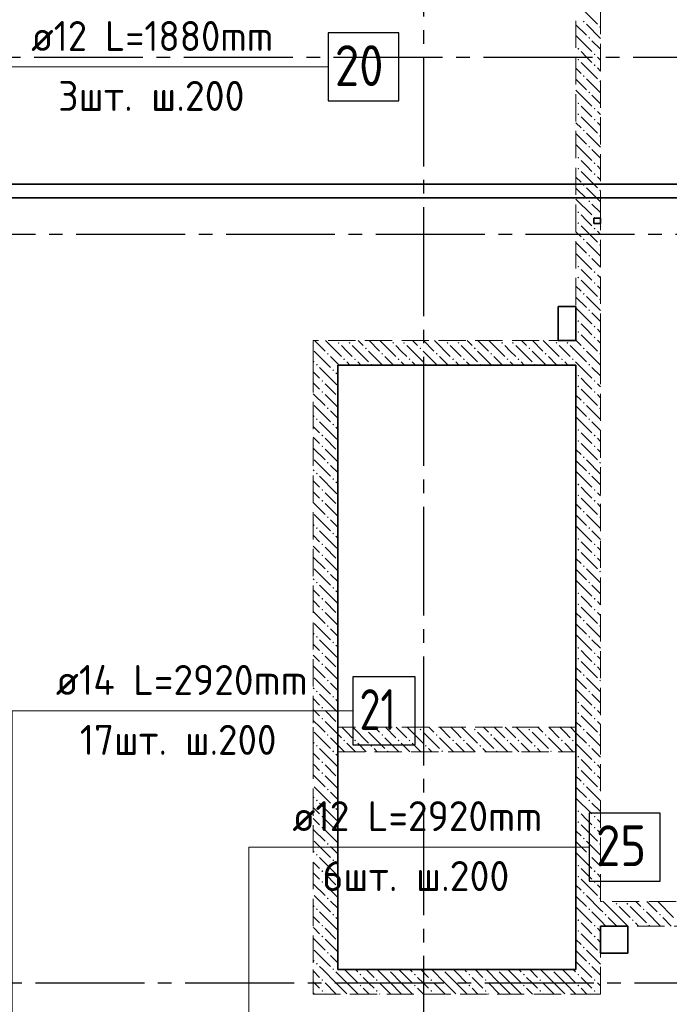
# Model space of a CAD drawing. Header units: millimetres. Extents: x 0 to 64958, y 0 to 42000.
# Tile 25 of 31: x 35795 to 40565, y 28645 to 35877. Entities that reach past the tile are written whole.
import ezdxf

# ---------------------------------------------------------------- set-up
doc = ezdxf.new("R2010")
doc.units = ezdxf.units.MM
doc.linetypes.add('______2', pattern=[270, 200, -70])
doc.linetypes.add('______5', pattern=[1100, 800, -100, 100, -100])
for name, color, linetype, lineweight in [('Standard', 7, 'Continuous', 25), ('ДОП Верх по У', 7, 'Continuous', 25), ('Оси', 40, '______5', 18), ('Позиционная метка номер позиции', 7, 'Continuous', 13)]:
    doc.layers.add(name, color=color, linetype=linetype, lineweight=lineweight)
doc.layers.add('ЖБ Перекрытие верхний уровень', color=7, linetype='Continuous', lineweight=25, true_color=0xe0e0ff)
doc.layers.add('ЖБ Стена верхний уровень', color=7, linetype='Continuous', lineweight=25, true_color=0x006e00)
doc.styles.add('ISOCPEUR', font='txt')

msp = doc.modelspace()

# ---------------------------------------------------------------- hatches: boundary and pattern name
at = {"layer": 'ЖБ Стена верхний уровень', "linetype": 'Continuous', "lineweight": 18, "transparency": 33554687}
for points in [[(39930.5, 35863.1), (39937, 35869.6), (39943.5, 35863.1), (39937, 35856.6)], [(40050.5, 35823.1), (40057, 35829.6), (40060, 35826.6), (40060, 35819.7), (40057, 35816.6)], [(39970.5, 35743.1), (39977, 35749.6), (39983.4, 35743.1), (39977, 35736.6)], [(39890.5, 35663.1), (39896.9, 35669.6), (39903.4, 35663.1), (39896.9, 35656.6)], [(39890.5, 35583.1), (39896.9, 35589.6), (39903.4, 35583.1), (39896.9, 35576.6)], [(40010.4, 35623.1), (40016.9, 35629.6), (40023.4, 35623.1), (40016.9, 35616.6)], [(40010.4, 35543.1), (40016.9, 35549.6), (40023.4, 35543.1), (40016.9, 35536.6)], [(39930.5, 35463.1), (39937, 35469.6), (39943.5, 35463.1), (39937, 35456.6)], [(40050.5, 35423.1), (40057, 35429.6), (40060, 35426.6), (40060, 35419.7), (40057, 35416.6)], [(39970.5, 35343.1), (39977, 35349.6), (39983.4, 35343.1), (39977, 35336.6)], [(39890.5, 35263.1), (39896.9, 35269.6), (39903.4, 35263.1), (39896.9, 35256.6)], [(40010.4, 35223.1), (40016.9, 35229.6), (40023.4, 35223.1), (40016.9, 35216.6)], [(39890.5, 35183.1), (39896.9, 35189.6), (39903.4, 35183.1), (39896.9, 35176.6)], [(40010.4, 35143.1), (40016.9, 35149.6), (40023.4, 35143.1), (40016.9, 35136.6)], [(39930.5, 35063.1), (39937, 35069.6), (39943.5, 35063.1), (39937, 35056.6)], [(40050.5, 35023.1), (40057, 35029.6), (40060, 35026.6), (40060, 35019.7), (40057, 35016.6)], [(39970.5, 34943.1), (39977, 34949.6), (39983.4, 34943.1), (39977, 34936.6)], [(39890.5, 34863.1), (39896.9, 34869.6), (39903.4, 34863.1), (39896.9, 34856.6)], [(39890.5, 34783.1), (39896.9, 34789.6), (39903.4, 34783.1), (39896.9, 34776.6)], [(40010.4, 34823.1), (40016.9, 34829.6), (40023.4, 34823.1), (40016.9, 34816.6)], [(40010.4, 34743.1), (40016.9, 34749.6), (40023.4, 34743.1), (40016.9, 34736.6)], [(39930.5, 34663.1), (39937, 34669.6), (39943.5, 34663.1), (39937, 34656.6)], [(40050.5, 34623.1), (40057, 34629.6), (40060, 34626.6), (40060, 34619.7), (40057, 34616.6)], [(39970.5, 34543.1), (39977, 34549.6), (39983.4, 34543.1), (39977, 34536.6)], [(39890.5, 34463.1), (39896.9, 34469.6), (39903.4, 34463.1), (39896.9, 34456.6)], [(40010.4, 34423.1), (40016.9, 34429.6), (40023.4, 34423.1), (40020.3, 34420), (40013.6, 34420)], [(39890.5, 34383.1), (39896.9, 34389.6), (39903.4, 34383.1), (39896.9, 34376.6)], [(40010.4, 34343.1), (40016.9, 34349.6), (40023.4, 34343.1), (40016.9, 34336.6)], [(39930.5, 34263.1), (39937, 34269.6), (39943.5, 34263.1), (39937, 34256.6)], [(40050.5, 34223.1), (40057, 34229.6), (40060, 34226.6), (40060, 34219.7), (40057, 34216.6)], [(39970.5, 34143.1), (39977, 34149.6), (39983.4, 34143.1), (39977, 34136.6)], [(39890.5, 34063.1), (39896.9, 34069.6), (39903.4, 34063.1), (39896.9, 34056.6)], [(40010.4, 34023.1), (40016.9, 34029.6), (40023.4, 34023.1), (40016.9, 34016.6)], [(39890.5, 33983.1), (39896.9, 33989.6), (39903.4, 33983.1), (39896.9, 33976.6)], [(40010.4, 33943.1), (40016.9, 33949.6), (40023.4, 33943.1), (40016.9, 33936.6)], [(39930.5, 33863.1), (39937, 33869.6), (39943.5, 33863.1), (39937, 33856.6)], [(40050.5, 33823.1), (40057, 33829.6), (40060, 33826.6), (40060, 33819.7), (40057, 33816.6)], [(39970.5, 33743.1), (39977, 33749.6), (39983.4, 33743.1), (39977, 33736.6)], [(39890.5, 33663.1), (39896.9, 33669.6), (39903.4, 33663.1), (39896.9, 33656.6)], [(39890.5, 33583.1), (39896.9, 33589.6), (39903.4, 33583.1), (39896.9, 33576.6)], [(40010.4, 33623.1), (40016.9, 33629.6), (40023.4, 33623.1), (40016.9, 33616.6)], [(38130.5, 33503.1), (38137, 33509.6), (38143.5, 33503.1), (38137, 33496.6)], [(38210.4, 33503.1), (38216.9, 33509.6), (38223.4, 33503.1), (38216.9, 33496.6)], [(38530.5, 33503.1), (38537, 33509.6), (38543.5, 33503.1), (38537, 33496.6)], [(38610.4, 33503.1), (38616.9, 33509.6), (38623.4, 33503.1), (38616.9, 33496.6)], [(38930.5, 33503.1), (38937, 33509.6), (38943.5, 33503.1), (38937, 33496.6)], [(39010.4, 33503.1), (39016.9, 33509.6), (39023.4, 33503.1), (39016.9, 33496.6)], [(39330.5, 33503.1), (39337, 33509.6), (39343.5, 33503.1), (39337, 33496.6)], [(39410.4, 33503.1), (39416.9, 33509.6), (39423.4, 33503.1), (39416.9, 33496.6)], [(39730.5, 33503.1), (39737, 33509.6), (39743.5, 33503.1), (39737, 33496.6)], [(39810.4, 33503.1), (39816.9, 33509.6), (39823.4, 33503.1), (39816.9, 33496.6)], [(40010.4, 33543.1), (40016.9, 33549.6), (40023.4, 33543.1), (40016.9, 33536.6)], [(38050.5, 33423.1), (38057, 33429.6), (38063.5, 33423.1), (38057, 33416.6)], [(38330.5, 33463.1), (38337, 33469.6), (38343.5, 33463.1), (38337, 33456.6)], [(38450.5, 33423.1), (38457, 33429.6), (38463.5, 33423.1), (38457, 33416.6)], [(38730.5, 33463.1), (38737, 33469.6), (38743.5, 33463.1), (38737, 33456.6)], [(38850.5, 33423.1), (38857, 33429.6), (38863.5, 33423.1), (38857, 33416.6)], [(39130.5, 33463.1), (39137, 33469.6), (39143.5, 33463.1), (39137, 33456.6)], [(39250.5, 33423.1), (39257, 33429.6), (39263.5, 33423.1), (39257, 33416.6)], [(39530.5, 33463.1), (39537, 33469.6), (39543.5, 33463.1), (39537, 33456.6)], [(39650.5, 33423.1), (39657, 33429.6), (39663.5, 33423.1), (39657, 33416.6)], [(39930.5, 33463.1), (39937, 33469.6), (39943.5, 33463.1), (39937, 33456.6)], [(40050.5, 33423.1), (40057, 33429.6), (40060, 33426.6), (40060, 33419.7), (40057, 33416.6)], [(37970.5, 33343.1), (37977, 33349.6), (37983.4, 33343.1), (37980.3, 33340), (37973.6, 33340)], [(38170.5, 33383.1), (38177, 33389.6), (38183.4, 33383.1), (38177, 33376.6)], [(38250.5, 33383.1), (38257, 33389.6), (38263.5, 33383.1), (38257, 33376.6)], [(38370.5, 33343.1), (38377, 33349.6), (38383.4, 33343.1), (38380.3, 33340), (38373.6, 33340)], [(38570.5, 33383.1), (38577, 33389.6), (38583.4, 33383.1), (38577, 33376.6)], [(38650.5, 33383.1), (38657, 33389.6), (38663.5, 33383.1), (38657, 33376.6)], [(38770.5, 33343.1), (38777, 33349.6), (38783.4, 33343.1), (38780.3, 33340), (38773.6, 33340)], [(38970.5, 33383.1), (38977, 33389.6), (38983.4, 33383.1), (38977, 33376.6)], [(39050.5, 33383.1), (39057, 33389.6), (39063.5, 33383.1), (39057, 33376.6)], [(39170.5, 33343.1), (39177, 33349.6), (39183.4, 33343.1), (39180.3, 33340), (39173.6, 33340)], [(39370.5, 33383.1), (39377, 33389.6), (39383.4, 33383.1), (39377, 33376.6)], [(39450.5, 33383.1), (39457, 33389.6), (39463.5, 33383.1), (39457, 33376.6)], [(39570.5, 33343.1), (39577, 33349.6), (39583.4, 33343.1), (39580.3, 33340), (39573.6, 33340)], [(39770.5, 33383.1), (39777, 33389.6), (39783.4, 33383.1), (39777, 33376.6)], [(39850.5, 33383.1), (39857, 33389.6), (39863.5, 33383.1), (39857, 33376.6)], [(39970.5, 33343.1), (39977, 33349.6), (39983.4, 33343.1), (39980.3, 33340), (39973.6, 33340)], [(37980.3, 33340), (37977, 33336.6), (37973.6, 33340)], [(38090.5, 33303.1), (38096.9, 33309.6), (38103.4, 33303.1), (38096.9, 33296.6)], [(39890.5, 33263.1), (39896.9, 33269.6), (39903.4, 33263.1), (39896.9, 33256.6)], [(39980.3, 33340), (39977, 33336.6), (39973.6, 33340)], [(38010.4, 33223.1), (38016.9, 33229.6), (38023.4, 33223.1), (38016.9, 33216.6)], [(40010.4, 33223.1), (40016.9, 33229.6), (40023.4, 33223.1), (40016.9, 33216.6)], [(38010.4, 33143.1), (38016.9, 33149.6), (38023.4, 33143.1), (38016.9, 33136.6)], [(39890.5, 33183.1), (39896.9, 33189.6), (39903.4, 33183.1), (39896.9, 33176.6)], [(40010.4, 33143.1), (40016.9, 33149.6), (40023.4, 33143.1), (40016.9, 33136.6)], [(39930.5, 33063.1), (39937, 33069.6), (39943.5, 33063.1), (39937, 33056.6)], [(38050.5, 33023.1), (38057, 33029.6), (38063.5, 33023.1), (38057, 33016.6)], [(40050.5, 33023.1), (40057, 33029.6), (40060, 33026.6), (40060, 33019.7), (40057, 33016.6)], [(37970.5, 32943.1), (37977, 32949.6), (37983.4, 32943.1), (37977, 32936.6)], [(38090.5, 32903.1), (38096.9, 32909.6), (38103.4, 32903.1), (38096.9, 32896.6)], [(39970.5, 32943.1), (39977, 32949.6), (39983.4, 32943.1), (39977, 32936.6)], [(39890.5, 32863.1), (39896.9, 32869.6), (39903.4, 32863.1), (39896.9, 32856.6)], [(38010.4, 32823.1), (38016.9, 32829.6), (38023.4, 32823.1), (38016.9, 32816.6)], [(39890.5, 32783.1), (39896.9, 32789.6), (39903.4, 32783.1), (39896.9, 32776.6)], [(40010.4, 32823.1), (40016.9, 32829.6), (40023.4, 32823.1), (40016.9, 32816.6)], [(38010.4, 32743.1), (38016.9, 32749.6), (38023.4, 32743.1), (38016.9, 32736.6)], [(40010.4, 32743.1), (40016.9, 32749.6), (40023.4, 32743.1), (40016.9, 32736.6)], [(38050.5, 32623.1), (38057, 32629.6), (38063.5, 32623.1), (38057, 32616.6)], [(39930.5, 32663.1), (39937, 32669.6), (39943.5, 32663.1), (39937, 32656.6)], [(40050.5, 32623.1), (40057, 32629.6), (40060, 32626.6), (40060, 32619.7), (40057, 32616.6)], [(37970.5, 32543.1), (37977, 32549.6), (37983.4, 32543.1), (37977, 32536.6)], [(39970.5, 32543.1), (39977, 32549.6), (39983.4, 32543.1), (39977, 32536.6)], [(38090.5, 32503.1), (38096.9, 32509.6), (38103.4, 32503.1), (38096.9, 32496.6)], [(38010.4, 32423.1), (38016.9, 32429.6), (38023.4, 32423.1), (38016.9, 32416.6)], [(39890.5, 32463.1), (39896.9, 32469.6), (39903.4, 32463.1), (39896.9, 32456.6)], [(40010.4, 32423.1), (40016.9, 32429.6), (40023.4, 32423.1), (40016.9, 32416.6)], [(38010.4, 32343.1), (38016.9, 32349.6), (38023.4, 32343.1), (38016.9, 32336.6)], [(39890.5, 32383.1), (39896.9, 32389.6), (39903.4, 32383.1), (39896.9, 32376.6)], [(40010.4, 32343.1), (40016.9, 32349.6), (40023.4, 32343.1), (40016.9, 32336.6)], [(39930.5, 32263.1), (39937, 32269.6), (39943.5, 32263.1), (39937, 32256.6)], [(38050.5, 32223.1), (38057, 32229.6), (38063.5, 32223.1), (38057, 32216.6)], [(40050.5, 32223.1), (40057, 32229.6), (40060, 32226.6), (40060, 32219.7), (40057, 32216.6)], [(37970.5, 32143.1), (37977, 32149.6), (37983.4, 32143.1), (37977, 32136.6)], [(39970.5, 32143.1), (39977, 32149.6), (39983.4, 32143.1), (39977, 32136.6)], [(38090.5, 32103.1), (38096.9, 32109.6), (38103.4, 32103.1), (38096.9, 32096.6)], [(39890.5, 32063.1), (39896.9, 32069.6), (39903.4, 32063.1), (39896.9, 32056.6)], [(38010.4, 32023.1), (38016.9, 32029.6), (38023.4, 32023.1), (38016.9, 32016.6)], [(39890.5, 31983.1), (39896.9, 31989.6), (39903.4, 31983.1), (39896.9, 31976.6)], [(40010.4, 32023.1), (40016.9, 32029.6), (40023.4, 32023.1), (40016.9, 32016.6)], [(38010.4, 31943.1), (38016.9, 31949.6), (38023.4, 31943.1), (38016.9, 31936.6)], [(40010.4, 31943.1), (40016.9, 31949.6), (40023.4, 31943.1), (40016.9, 31936.6)], [(38050.5, 31823.1), (38057, 31829.6), (38063.5, 31823.1), (38057, 31816.6)], [(39930.5, 31863.1), (39937, 31869.6), (39943.5, 31863.1), (39937, 31856.6)], [(40050.5, 31823.1), (40057, 31829.6), (40060, 31826.6), (40060, 31819.7), (40057, 31816.6)], [(37970.5, 31743.1), (37977, 31749.6), (37983.4, 31743.1), (37977, 31736.6)], [(39970.5, 31743.1), (39977, 31749.6), (39983.4, 31743.1), (39977, 31736.6)], [(38090.5, 31703.1), (38096.9, 31709.6), (38103.4, 31703.1), (38096.9, 31696.6)], [(38010.4, 31623.1), (38016.9, 31629.6), (38023.4, 31623.1), (38016.9, 31616.6)], [(39890.5, 31663.1), (39896.9, 31669.6), (39903.4, 31663.1), (39896.9, 31656.6)], [(40010.4, 31623.1), (40016.9, 31629.6), (40023.4, 31623.1), (40016.9, 31616.6)], [(38010.4, 31543.1), (38016.9, 31549.6), (38023.4, 31543.1), (38016.9, 31536.6)], [(39890.5, 31583.1), (39896.9, 31589.6), (39903.4, 31583.1), (39896.9, 31576.6)], [(40010.4, 31543.1), (40016.9, 31549.6), (40023.4, 31543.1), (40016.9, 31536.6)], [(39930.5, 31463.1), (39937, 31469.6), (39943.5, 31463.1), (39937, 31456.6)], [(38050.5, 31423.1), (38057, 31429.6), (38063.5, 31423.1), (38057, 31416.6)], [(40050.5, 31423.1), (40057, 31429.6), (40060, 31426.6), (40060, 31419.7), (40057, 31416.6)], [(37970.5, 31343.1), (37977, 31349.6), (37983.4, 31343.1), (37977, 31336.6)], [(39970.5, 31343.1), (39977, 31349.6), (39983.4, 31343.1), (39977, 31336.6)], [(38090.5, 31303.1), (38096.9, 31309.6), (38103.4, 31303.1), (38096.9, 31296.6)], [(39890.5, 31263.1), (39896.9, 31269.6), (39903.4, 31263.1), (39896.9, 31256.6)], [(38010.4, 31223.1), (38016.9, 31229.6), (38023.4, 31223.1), (38016.9, 31216.6)], [(39890.5, 31183.1), (39896.9, 31189.6), (39903.4, 31183.1), (39896.9, 31176.6)], [(40010.4, 31223.1), (40016.9, 31229.6), (40023.4, 31223.1), (40016.9, 31216.6)], [(38010.4, 31143.1), (38016.9, 31149.6), (38023.4, 31143.1), (38016.9, 31136.6)], [(40010.4, 31143.1), (40016.9, 31149.6), (40023.4, 31143.1), (40016.9, 31136.6)], [(38050.5, 31023.1), (38057, 31029.6), (38063.5, 31023.1), (38057, 31016.6)], [(39930.5, 31063.1), (39937, 31069.6), (39943.5, 31063.1), (39937, 31056.6)], [(40050.5, 31023.1), (40057, 31029.6), (40060, 31026.6), (40060, 31019.7), (40057, 31016.6)], [(37970.5, 30943.1), (37977, 30949.6), (37983.4, 30943.1), (37977, 30936.6)], [(38090.5, 30903.1), (38096.9, 30909.6), (38103.4, 30903.1), (38096.9, 30896.6)], [(39970.5, 30943.1), (39977, 30949.6), (39983.4, 30943.1), (39977, 30936.6)], [(38010.4, 30823.1), (38016.9, 30829.6), (38023.4, 30823.1), (38016.9, 30816.6)], [(39890.5, 30863.1), (39896.9, 30869.6), (39903.4, 30863.1), (39896.9, 30856.6)], [(40010.4, 30823.1), (40016.9, 30829.6), (40023.4, 30823.1), (40016.9, 30816.6)], [(38010.4, 30743.1), (38016.9, 30749.6), (38023.4, 30743.1), (38016.9, 30736.6)], [(39890.5, 30783.1), (39896.9, 30789.6), (39903.4, 30783.1), (39896.9, 30776.6)], [(40010.4, 30743.1), (40016.9, 30749.6), (40023.4, 30743.1), (40016.9, 30736.6)], [(38330.5, 30663.1), (38337, 30669.6), (38343.5, 30663.1), (38337, 30656.6)], [(38730.5, 30663.1), (38737, 30669.6), (38743.5, 30663.1), (38737, 30656.6)], [(39130.5, 30663.1), (39137, 30669.6), (39143.5, 30663.1), (39137, 30656.6)], [(39530.5, 30663.1), (39537, 30669.6), (39543.5, 30663.1), (39537, 30656.6)], [(39930.5, 30663.1), (39937, 30669.6), (39943.5, 30663.1), (39937, 30656.6)], [(38050.5, 30623.1), (38057, 30629.6), (38063.5, 30623.1), (38057, 30616.6)], [(38450.5, 30623.1), (38457, 30629.6), (38463.5, 30623.1), (38457, 30616.6)], [(38850.5, 30623.1), (38857, 30629.6), (38863.5, 30623.1), (38857, 30616.6)], [(39250.5, 30623.1), (39257, 30629.6), (39263.5, 30623.1), (39257, 30616.6)], [(39650.5, 30623.1), (39657, 30629.6), (39663.5, 30623.1), (39657, 30616.6)], [(40050.5, 30623.1), (40057, 30629.6), (40060, 30626.6), (40060, 30619.7), (40057, 30616.6)], [(37970.5, 30543.1), (37977, 30549.6), (37983.4, 30543.1), (37977, 30536.6)], [(38170.5, 30583.1), (38177, 30589.6), (38183.4, 30583.1), (38177, 30576.6)], [(38250.5, 30583.1), (38257, 30589.6), (38263.5, 30583.1), (38257, 30576.6)], [(38370.5, 30543.1), (38377, 30549.6), (38383.4, 30543.1), (38377, 30536.6)], [(38570.5, 30583.1), (38577, 30589.6), (38583.4, 30583.1), (38577, 30576.6)], [(38650.5, 30583.1), (38657, 30589.6), (38663.5, 30583.1), (38657, 30576.6)], [(38770.5, 30543.1), (38777, 30549.6), (38783.4, 30543.1), (38777, 30536.6)], [(38970.5, 30583.1), (38977, 30589.6), (38983.4, 30583.1), (38977, 30576.6)], [(39050.5, 30583.1), (39057, 30589.6), (39063.5, 30583.1), (39057, 30576.6)], [(39170.5, 30543.1), (39177, 30549.6), (39183.4, 30543.1), (39177, 30536.6)], [(39370.5, 30583.1), (39377, 30589.6), (39383.4, 30583.1), (39377, 30576.6)], [(39450.5, 30583.1), (39457, 30589.6), (39463.5, 30583.1), (39457, 30576.6)], [(39570.5, 30543.1), (39577, 30549.6), (39583.4, 30543.1), (39577, 30536.6)], [(39770.5, 30583.1), (39777, 30589.6), (39783.4, 30583.1), (39777, 30576.6)], [(39850.5, 30583.1), (39857, 30589.6), (39863.5, 30583.1), (39857, 30576.6)], [(39970.5, 30543.1), (39977, 30549.6), (39983.4, 30543.1), (39977, 30536.6)], [(38090.5, 30503.1), (38096.9, 30509.6), (38103.4, 30503.1), (38100.3, 30500), (38093.6, 30500)], [(38100.3, 30500), (38096.9, 30496.6), (38093.6, 30500)], [(38490.5, 30503.1), (38496.9, 30509.6), (38503.4, 30503.1), (38500.3, 30500), (38493.6, 30500)], [(38890.5, 30503.1), (38896.9, 30509.6), (38903.4, 30503.1), (38900.3, 30500), (38893.6, 30500)], [(39290.5, 30503.1), (39296.9, 30509.6), (39303.4, 30503.1), (39300.3, 30500), (39293.6, 30500)], [(39690.5, 30503.1), (39696.9, 30509.6), (39703.4, 30503.1), (39700.3, 30500), (39693.6, 30500)], [(39890.5, 30463.1), (39896.9, 30469.6), (39903.4, 30463.1), (39896.9, 30456.6)], [(38010.4, 30423.1), (38016.9, 30429.6), (38023.4, 30423.1), (38016.9, 30416.6)], [(39890.5, 30383.1), (39896.9, 30389.6), (39903.4, 30383.1), (39896.9, 30376.6)], [(40010.4, 30423.1), (40016.9, 30429.6), (40023.4, 30423.1), (40016.9, 30416.6)], [(38010.4, 30343.1), (38016.9, 30349.6), (38023.4, 30343.1), (38016.9, 30336.6)], [(40010.4, 30343.1), (40016.9, 30349.6), (40023.4, 30343.1), (40016.9, 30336.6)], [(39930.5, 30263.1), (39937, 30269.6), (39943.5, 30263.1), (39937, 30256.6)], [(38050.5, 30223.1), (38057, 30229.6), (38063.5, 30223.1), (38057, 30216.6)], [(40050.5, 30223.1), (40057, 30229.6), (40060, 30226.6), (40060, 30219.7), (40057, 30216.6)], [(37970.5, 30143.1), (37977, 30149.6), (37983.4, 30143.1), (37977, 30136.6)], [(38090.5, 30103.1), (38096.9, 30109.6), (38103.4, 30103.1), (38096.9, 30096.6)], [(39970.5, 30143.1), (39977, 30149.6), (39983.4, 30143.1), (39977, 30136.6)], [(38010.4, 30023.1), (38016.9, 30029.6), (38023.4, 30023.1), (38016.9, 30016.6)], [(39890.5, 30063.1), (39896.9, 30069.6), (39903.4, 30063.1), (39896.9, 30056.6)], [(40010.4, 30023.1), (40016.9, 30029.6), (40023.4, 30023.1), (40016.9, 30016.6)], [(38010.4, 29943.1), (38016.9, 29949.6), (38023.4, 29943.1), (38016.9, 29936.6)], [(39890.5, 29983.1), (39896.9, 29989.6), (39903.4, 29983.1), (39896.9, 29976.6)], [(40010.4, 29943.1), (40016.9, 29949.6), (40023.4, 29943.1), (40016.9, 29936.6)], [(39930.5, 29863.1), (39937, 29869.6), (39943.5, 29863.1), (39937, 29856.6)], [(38050.5, 29823.1), (38057, 29829.6), (38063.5, 29823.1), (38057, 29816.6)], [(40050.5, 29823.1), (40057, 29829.6), (40060, 29826.6), (40060, 29819.7), (40057, 29816.6)], [(37970.5, 29743.1), (37977, 29749.6), (37983.4, 29743.1), (37977, 29736.6)], [(39970.5, 29743.1), (39977, 29749.6), (39983.4, 29743.1), (39977, 29736.6)], [(38090.5, 29703.1), (38096.9, 29709.6), (38103.4, 29703.1), (38096.9, 29696.6)], [(39890.5, 29663.1), (39896.9, 29669.6), (39903.4, 29663.1), (39896.9, 29656.6)], [(38010.4, 29623.1), (38016.9, 29629.6), (38023.4, 29623.1), (38016.9, 29616.6)], [(39890.5, 29583.1), (39896.9, 29589.6), (39903.4, 29583.1), (39896.9, 29576.6)], [(40010.4, 29623.1), (40016.9, 29629.6), (40023.4, 29623.1), (40016.9, 29616.6)], [(38010.4, 29543.1), (38016.9, 29549.6), (38023.4, 29543.1), (38016.9, 29536.6)], [(40010.4, 29543.1), (40016.9, 29549.6), (40023.4, 29543.1), (40016.9, 29536.6)], [(39930.5, 29463.1), (39937, 29469.6), (39943.5, 29463.1), (39937, 29456.6)], [(38050.5, 29423.1), (38057, 29429.6), (38063.5, 29423.1), (38057, 29416.6)], [(40050.5, 29423.1), (40057, 29429.6), (40060, 29426.6), (40060, 29419.7), (40057, 29416.6)], [(40170.5, 29383.1), (40177, 29389.6), (40183.4, 29383.1), (40177, 29376.6)], [(40250.5, 29383.1), (40257, 29389.6), (40263.5, 29383.1), (40257, 29376.6)], [(37970.5, 29343.1), (37977, 29349.6), (37983.4, 29343.1), (37977, 29336.6)], [(38090.5, 29303.1), (38096.9, 29309.6), (38103.4, 29303.1), (38096.9, 29296.6)], [(39970.5, 29343.1), (39977, 29349.6), (39983.4, 29343.1), (39977, 29336.6)], [(40090.5, 29303.1), (40096.9, 29309.6), (40103.4, 29303.1), (40096.9, 29296.6)], [(40370.5, 29343.1), (40377, 29349.6), (40383.4, 29343.1), (40377, 29336.6)], [(40490.5, 29303.1), (40496.9, 29309.6), (40503.4, 29303.1), (40496.9, 29296.6)], [(38010.4, 29223.1), (38016.9, 29229.6), (38023.4, 29223.1), (38016.9, 29216.6)], [(39890.5, 29263.1), (39896.9, 29269.6), (39903.4, 29263.1), (39896.9, 29256.6)], [(40010.4, 29223.1), (40016.9, 29229.6), (40023.4, 29223.1), (40016.9, 29216.6)], [(40290.5, 29263.1), (40296.9, 29269.6), (40303.4, 29263.1), (40296.9, 29256.6)], [(40410.4, 29223.1), (40416.9, 29229.6), (40423.4, 29223.1), (40420.3, 29220), (40413.6, 29220)], [(38010.4, 29143.1), (38016.9, 29149.6), (38023.4, 29143.1), (38016.9, 29136.6)], [(39890.5, 29183.1), (39896.9, 29189.6), (39903.4, 29183.1), (39896.9, 29176.6)], [(40010.4, 29143.1), (40016.9, 29149.6), (40023.4, 29143.1), (40016.9, 29136.6)], [(38050.5, 29023.1), (38057, 29029.6), (38063.5, 29023.1), (38057, 29016.6)], [(39930.5, 29063.1), (39937, 29069.6), (39943.5, 29063.1), (39937, 29056.6)], [(40050.5, 29023.1), (40057, 29029.6), (40060, 29026.6), (40060, 29019.7), (40057, 29016.6)], [(37970.5, 28943.1), (37977, 28949.6), (37983.4, 28943.1), (37977, 28936.6)], [(39970.5, 28943.1), (39977, 28949.6), (39983.4, 28943.1), (39977, 28936.6)], [(38090.5, 28903.1), (38096.9, 28909.6), (38103.4, 28903.1), (38100.3, 28900), (38093.6, 28900)], [(38100.3, 28900), (38096.9, 28896.6), (38093.6, 28900)], [(38290.5, 28863.1), (38296.9, 28869.6), (38303.4, 28863.1), (38296.9, 28856.6)], [(38500.3, 28900), (38496.9, 28896.6), (38493.6, 28900)], [(38690.5, 28863.1), (38696.9, 28869.6), (38703.4, 28863.1), (38696.9, 28856.6)], [(38900.3, 28900), (38896.9, 28896.6), (38893.6, 28900)], [(39090.5, 28863.1), (39096.9, 28869.6), (39103.4, 28863.1), (39096.9, 28856.6)], [(39300.3, 28900), (39296.9, 28896.6), (39293.6, 28900)], [(39490.5, 28863.1), (39496.9, 28869.6), (39503.4, 28863.1), (39496.9, 28856.6)], [(39700.3, 28900), (39696.9, 28896.6), (39693.6, 28900)], [(39890.5, 28863.1), (39896.9, 28869.6), (39903.4, 28863.1), (39896.9, 28856.6)], [(38010.4, 28823.1), (38016.9, 28829.6), (38023.4, 28823.1), (38016.9, 28816.6)], [(38290.5, 28783.1), (38296.9, 28789.6), (38303.4, 28783.1), (38296.9, 28776.6)], [(38410.4, 28823.1), (38416.9, 28829.6), (38423.4, 28823.1), (38416.9, 28816.6)], [(38690.5, 28783.1), (38696.9, 28789.6), (38703.4, 28783.1), (38696.9, 28776.6)], [(38810.4, 28823.1), (38816.9, 28829.6), (38823.4, 28823.1), (38816.9, 28816.6)], [(39090.5, 28783.1), (39096.9, 28789.6), (39103.4, 28783.1), (39096.9, 28776.6)], [(39210.4, 28823.1), (39216.9, 28829.6), (39223.4, 28823.1), (39216.9, 28816.6)], [(39490.5, 28783.1), (39496.9, 28789.6), (39503.4, 28783.1), (39496.9, 28776.6)], [(39610.4, 28823.1), (39616.9, 28829.6), (39623.4, 28823.1), (39616.9, 28816.6)], [(39890.5, 28783.1), (39896.9, 28789.6), (39903.4, 28783.1), (39896.9, 28776.6)], [(40010.4, 28823.1), (40016.9, 28829.6), (40023.4, 28823.1), (40016.9, 28816.6)], [(38010.4, 28743.1), (38016.9, 28749.6), (38023.4, 28743.1), (38016.9, 28736.6)], [(38410.4, 28743.1), (38416.9, 28749.6), (38423.4, 28743.1), (38416.9, 28736.6)], [(38810.4, 28743.1), (38816.9, 28749.6), (38823.4, 28743.1), (38816.9, 28736.6)], [(39210.4, 28743.1), (39216.9, 28749.6), (39223.4, 28743.1), (39216.9, 28736.6)], [(39610.4, 28743.1), (39616.9, 28749.6), (39623.4, 28743.1), (39616.9, 28736.6)], [(40010.4, 28743.1), (40016.9, 28749.6), (40023.4, 28743.1), (40016.9, 28736.6)]]:
    msp.add_hatch(color=7, dxfattribs=at).paths.add_polyline_path(points, flags=16)

# ---------------------------------------------------------------- linework, layer by layer
at = {"layer": 'Standard', "color": 254, "linetype": 'Continuous', "lineweight": 35, "true_color": 0xc4c4ff, "transparency": 33554687}
for points in [[(7000, 19982), (49480, 19982), (49480, 34669), (7000, 34669), (7000, 19982)], [(7100, 20082), (49380, 20082), (49380, 34569), (7100, 34569), (7100, 20082)]]:
    msp.add_lwpolyline(points, dxfattribs=at)
at = {"layer": 'ДОП Верх по У', "color": 7, "linetype": 'Continuous', "lineweight": 13, "transparency": 33554687}
for p, q in [((35859.1, 35530), (37901.1, 35530)), ((36040, 30800), (38148, 30800)), ((37777.1, 29800), (39863.1, 29800))]:
    msp.add_line(p, q, dxfattribs=at)
at = {"layer": 'ДОП Верх по У', "color": 7, "linetype": 'Continuous', "lineweight": 25, "transparency": 33554687}
for points in [[(38059.1, 35280), (38579.1, 35280), (38579.1, 35780), (38059.1, 35780), (38059.1, 35280)], [(38240, 30550), (38700, 30550), (38700, 31050), (38240, 31050), (38240, 30550)], [(39977.1, 29550), (40497.1, 29550), (40497.1, 30050), (39977.1, 30050), (39977.1, 29550)]]:
    msp.add_lwpolyline(points, dxfattribs=at)
at = {"layer": 'ЖБ Перекрытие верхний уровень', "color": 7, "linetype": 'Continuous', "lineweight": 35, "transparency": 33554687}
for p, q in [((40060, 34420), (40010, 34420)), ((40010, 34420), (40010, 34380)), ((40010, 34380), (40060, 34380)), ((40060, 34380), (40060, 34420)), ((39880, 33770), (39750, 33770)), ((39750, 33770), (39750, 33520)), ((39880, 33520), (39880, 33770)), ((39750, 33520), (39880, 33520)), ((39880, 33340), (38130, 33340)), ((38130, 33340), (38130, 28900)), ((39880, 28900), (39880, 33340)), ((40260, 29220), (40060, 29220)), ((40060, 29220), (40060, 29020)), ((40260, 29020), (40260, 29220)), ((40060, 29020), (40260, 29020)), ((38130, 28900), (39880, 28900))]:
    msp.add_line(p, q, dxfattribs=at)
at = {"layer": 'ЖБ Стена верхний уровень', "color": 251, "linetype": '______2', "lineweight": 13, "true_color": 0x656565, "transparency": 33554687}
for p, q in [((39880, 36140), (39880, 33520)), ((40060, 34420), (40060, 36140)), ((40060, 34420), (40010, 34420)), ((40010, 34420), (40010, 34380)), ((40010, 34380), (40060, 34380)), ((40060, 33520), (40060, 34380)), ((39880, 33520), (37950, 33520)), ((37950, 33520), (37950, 33340)), ((40060, 33340), (40060, 33520)), ((37950, 33340), (37950, 30680)), ((38130, 30680), (38130, 33340)), ((38130, 33340), (39880, 33340)), ((39880, 33340), (39880, 30680)), ((40060, 30500), (40060, 33340)), ((37950, 30680), (37950, 30500)), ((39880, 30680), (38130, 30680)), ((37950, 30500), (37950, 28900)), ((38130, 30500), (39880, 30500)), ((38130, 28900), (38130, 30500)), ((39880, 30500), (39880, 28900)), ((40060, 29400), (40060, 30500)), ((41155, 29400), (40060, 29400)), ((40060, 28720), (40060, 29220)), ((40060, 29220), (42590, 29220)), ((37950, 28900), (37950, 28720)), ((39880, 28900), (38130, 28900)), ((37950, 28720), (39880, 28720)), ((39880, 28720), (40060, 28720))]:
    msp.add_line(p, q, dxfattribs=at)
at = {"layer": 'ЖБ Стена верхний уровень', "color": 9, "linetype": 'Continuous', "lineweight": 18, "true_color": 0xc7c7c7, "transparency": 33554687}
for p, q in [((39916.9, 35963.1), (40037, 35843.1)), ((39880, 35840.1), (39957, 35763.1)), ((39957, 35843.1), (40060, 35740.1)), ((39880, 35760.1), (39996.9, 35643.1)), ((40060, 35660.1), (39996.9, 35723.1)), ((39957, 35603.1), (39916.9, 35643.1)), ((39996.9, 35563.1), (39957, 35603.1)), ((40037, 35603.1), (40060, 35580.1)), ((39880, 35520.1), (39916.9, 35483.1)), ((39916.9, 35563.1), (40037, 35443.1)), ((40037, 35523.1), (40060, 35500.1)), ((39880, 35440.1), (39957, 35363.1)), ((39957, 35443.1), (40060, 35340.1)), ((39880, 35360.1), (39996.9, 35243.1)), ((40060, 35260.1), (39996.9, 35323.1)), ((39957, 35203.1), (39916.9, 35243.1)), ((39916.9, 35163.1), (40037, 35043.1)), ((39996.9, 35163.1), (39957, 35203.1)), ((40037, 35203.1), (40060, 35180.1)), ((39880, 35120.1), (39916.9, 35083.1)), ((40037, 35123.1), (40060, 35100.1)), ((39880, 35040.1), (39957, 34963.1)), ((39957, 35043.1), (40060, 34940.1)), ((39880, 34960.1), (39996.9, 34843.1)), ((40060, 34860.1), (39996.9, 34923.1)), ((39957, 34803.1), (39916.9, 34843.1)), ((39996.9, 34763.1), (39957, 34803.1)), ((40037, 34803.1), (40060, 34780.1)), ((39880, 34720.1), (39916.9, 34683.1)), ((39916.9, 34763.1), (40037, 34643.1)), ((40037, 34723.1), (40060, 34700.1)), ((39957, 34643.1), (40060, 34540.1)), ((39880, 34640.1), (39957, 34563.1)), ((39880, 34560.1), (39996.9, 34443.1)), ((40060, 34460.1), (39996.9, 34523.1)), ((39957, 34403.1), (39916.9, 34443.1)), ((39916.9, 34363.1), (40037, 34243.1)), ((39996.9, 34363.1), (39957, 34403.1)), ((39880, 34320.1), (39916.9, 34283.1)), ((40037, 34323.1), (40060, 34300.1)), ((39880, 34240.1), (39957, 34163.1)), ((39957, 34243.1), (40060, 34140.1)), ((39880, 34160.1), (39996.9, 34043.1)), ((40060, 34060.1), (39996.9, 34123.1)), ((39957, 34003.1), (39916.9, 34043.1)), ((39996.9, 33963.1), (39957, 34003.1)), ((40037, 34003.1), (40060, 33980.1)), ((39880, 33920.1), (39916.9, 33883.1)), ((39916.9, 33963.1), (40037, 33843.1)), ((40037, 33923.1), (40060, 33900.1)), ((39880, 33840.1), (39957, 33763.1)), ((39957, 33843.1), (40060, 33740.1)), ((39880, 33760.1), (39996.9, 33643.1)), ((40060, 33660.1), (39996.9, 33723.1)), ((39957, 33603.1), (39916.9, 33643.1)), ((39916.9, 33563.1), (39960.1, 33520)), ((39996.9, 33563.1), (39957, 33603.1)), ((40037, 33603.1), (40060, 33580.1)), ((37960.1, 33520), (38037, 33443.1)), ((38040.1, 33520), (38157, 33403.1)), ((38280.1, 33520), (38316.9, 33483.1)), ((38360.1, 33520), (38437, 33443.1)), ((38440.1, 33520), (38557, 33403.1)), ((38680.1, 33520), (38716.9, 33483.1)), ((38760.1, 33520), (38837, 33443.1)), ((38840.1, 33520), (38957, 33403.1)), ((39080.1, 33520), (39116.9, 33483.1)), ((39160.1, 33520), (39237, 33443.1)), ((39240.1, 33520), (39357, 33403.1)), ((39480.1, 33520), (39516.9, 33483.1)), ((39560.1, 33520), (39637, 33443.1)), ((39640.1, 33520), (39757, 33403.1)), ((39880, 33520.1), (39880.1, 33520)), ((39880.1, 33520), (39916.9, 33483.1)), ((39960.1, 33520), (40037, 33443.1)), ((40037, 33523.1), (40040.1, 33520)), ((40040.1, 33520), (40060, 33500.1)), ((37957, 33443.1), (38060.1, 33340)), ((38196.9, 33443.1), (38157, 33483.1)), ((38237, 33403.1), (38196.9, 33443.1)), ((38237, 33483.1), (38357, 33363.1)), ((38357, 33443.1), (38460.1, 33340)), ((38596.9, 33443.1), (38557, 33483.1)), ((38637, 33403.1), (38596.9, 33443.1)), ((38637, 33483.1), (38757, 33363.1)), ((38757, 33443.1), (38860.1, 33340)), ((38996.9, 33443.1), (38957, 33483.1)), ((39037, 33403.1), (38996.9, 33443.1)), ((39037, 33483.1), (39157, 33363.1)), ((39157, 33443.1), (39260.1, 33340)), ((39396.9, 33443.1), (39357, 33483.1)), ((39437, 33403.1), (39396.9, 33443.1)), ((39437, 33483.1), (39557, 33363.1)), ((39557, 33443.1), (39660.1, 33340)), ((39796.9, 33443.1), (39757, 33483.1)), ((39837, 33403.1), (39796.9, 33443.1)), ((39837, 33483.1), (39957, 33363.1)), ((39957, 33443.1), (40060, 33340.1)), ((37950, 33370.1), (37957, 33363.1)), ((38140.1, 33340), (38077, 33403.1)), ((38196.9, 33363.1), (38220.1, 33340)), ((38277, 33363.1), (38300.1, 33340)), ((38540.1, 33340), (38477, 33403.1)), ((38596.9, 33363.1), (38620.1, 33340)), ((38677, 33363.1), (38700.1, 33340)), ((38940.1, 33340), (38877, 33403.1)), ((38996.9, 33363.1), (39020.1, 33340)), ((39077, 33363.1), (39100.1, 33340)), ((39340.1, 33340), (39277, 33403.1)), ((39396.9, 33363.1), (39420.1, 33340)), ((39477, 33363.1), (39500.1, 33340)), ((39740.1, 33340), (39677, 33403.1)), ((39796.9, 33363.1), (39820.1, 33340)), ((39877, 33363.1), (39900.1, 33340)), ((37950, 33290.1), (37996.9, 33243.1)), ((38116.9, 33203.1), (37996.9, 33323.1)), ((38060.1, 33340), (38077, 33323.1)), ((38116.9, 33283.1), (38130, 33270.1)), ((39900.1, 33340), (39996.9, 33243.1)), ((40060, 33260.1), (39996.9, 33323.1)), ((37957, 33203.1), (37950, 33210.1)), ((37996.9, 33163.1), (37957, 33203.1)), ((38037, 33203.1), (38116.9, 33123.1)), ((38116.9, 33203.1), (38130, 33190.1)), ((39957, 33203.1), (39916.9, 33243.1)), ((39996.9, 33163.1), (39957, 33203.1)), ((40037, 33203.1), (40060, 33180.1)), ((37950, 33130.1), (38037, 33043.1)), ((39916.9, 33163.1), (40037, 33043.1)), ((38037, 33123.1), (38130, 33030.1)), ((39880, 33120.1), (39916.9, 33083.1)), ((40037, 33123.1), (40060, 33100.1)), ((37957, 33043.1), (38077, 32923.1)), ((38130, 32950.1), (38077, 33003.1)), ((39880, 33040.1), (39957, 32963.1)), ((39957, 33043.1), (40060, 32940.1)), ((37950, 32970.1), (37957, 32963.1)), ((38116.9, 32803.1), (37996.9, 32923.1)), ((39880, 32960.1), (39996.9, 32843.1)), ((40060, 32860.1), (39996.9, 32923.1)), ((37950, 32890.1), (37996.9, 32843.1)), ((38116.9, 32883.1), (38130, 32870.1)), ((39957, 32803.1), (39916.9, 32843.1)), ((37957, 32803.1), (37950, 32810.1)), ((37996.9, 32763.1), (37957, 32803.1)), ((38037, 32803.1), (38116.9, 32723.1)), ((38116.9, 32803.1), (38130, 32790.1)), ((39916.9, 32763.1), (40037, 32643.1)), ((39996.9, 32763.1), (39957, 32803.1)), ((40037, 32803.1), (40060, 32780.1)), ((37950, 32730.1), (38037, 32643.1)), ((38037, 32723.1), (38130, 32630.1)), ((39880, 32720.1), (39916.9, 32683.1)), ((40037, 32723.1), (40060, 32700.1)), ((37957, 32643.1), (38077, 32523.1)), ((39880, 32640.1), (39957, 32563.1)), ((39957, 32643.1), (40060, 32540.1)), ((37950, 32570.1), (37957, 32563.1)), ((38130, 32550.1), (38077, 32603.1)), ((39880, 32560.1), (39996.9, 32443.1)), ((37950, 32490.1), (37996.9, 32443.1)), ((38116.9, 32403.1), (37996.9, 32523.1)), ((38116.9, 32483.1), (38130, 32470.1)), ((40060, 32460.1), (39996.9, 32523.1)), ((37957, 32403.1), (37950, 32410.1)), ((37996.9, 32363.1), (37957, 32403.1)), ((38037, 32403.1), (38116.9, 32323.1)), ((38116.9, 32403.1), (38130, 32390.1)), ((39957, 32403.1), (39916.9, 32443.1)), ((39996.9, 32363.1), (39957, 32403.1)), ((40037, 32403.1), (40060, 32380.1)), ((37950, 32330.1), (38037, 32243.1)), ((39916.9, 32363.1), (40037, 32243.1)), ((38037, 32323.1), (38130, 32230.1)), ((39880, 32320.1), (39916.9, 32283.1)), ((40037, 32323.1), (40060, 32300.1)), ((37957, 32243.1), (38077, 32123.1)), ((38130, 32150.1), (38077, 32203.1)), ((39880, 32240.1), (39957, 32163.1)), ((39957, 32243.1), (40060, 32140.1)), ((37950, 32170.1), (37957, 32163.1)), ((38116.9, 32003.1), (37996.9, 32123.1)), ((39880, 32160.1), (39996.9, 32043.1)), ((40060, 32060.1), (39996.9, 32123.1)), ((37950, 32090.1), (37996.9, 32043.1)), ((38116.9, 32083.1), (38130, 32070.1)), ((39957, 32003.1), (39916.9, 32043.1)), ((37957, 32003.1), (37950, 32010.1)), ((37996.9, 31963.1), (37957, 32003.1)), ((38037, 32003.1), (38116.9, 31923.1)), ((38116.9, 32003.1), (38130, 31990.1)), ((39996.9, 31963.1), (39957, 32003.1)), ((40037, 32003.1), (40060, 31980.1)), ((37950, 31930.1), (38037, 31843.1)), ((38037, 31923.1), (38130, 31830.1)), ((39880, 31920.1), (39916.9, 31883.1)), ((39916.9, 31963.1), (40037, 31843.1)), ((40037, 31923.1), (40060, 31900.1)), ((37957, 31843.1), (38077, 31723.1)), ((39880, 31840.1), (39957, 31763.1)), ((39957, 31843.1), (40060, 31740.1)), ((37950, 31770.1), (37957, 31763.1)), ((38130, 31750.1), (38077, 31803.1)), ((39880, 31760.1), (39996.9, 31643.1)), ((37950, 31690.1), (37996.9, 31643.1)), ((38116.9, 31603.1), (37996.9, 31723.1)), ((38116.9, 31683.1), (38130, 31670.1)), ((40060, 31660.1), (39996.9, 31723.1)), ((37957, 31603.1), (37950, 31610.1)), ((39957, 31603.1), (39916.9, 31643.1)), ((37996.9, 31563.1), (37957, 31603.1)), ((38037, 31603.1), (38116.9, 31523.1)), ((38116.9, 31603.1), (38130, 31590.1)), ((39916.9, 31563.1), (40037, 31443.1)), ((39996.9, 31563.1), (39957, 31603.1)), ((40037, 31603.1), (40060, 31580.1)), ((37950, 31530.1), (38037, 31443.1)), ((38037, 31523.1), (38130, 31430.1)), ((39880, 31520.1), (39916.9, 31483.1)), ((40037, 31523.1), (40060, 31500.1)), ((37957, 31443.1), (38077, 31323.1)), ((38130, 31350.1), (38077, 31403.1)), ((39880, 31440.1), (39957, 31363.1)), ((39957, 31443.1), (40060, 31340.1)), ((37950, 31370.1), (37957, 31363.1)), ((38116.9, 31203.1), (37996.9, 31323.1)), ((39880, 31360.1), (39996.9, 31243.1)), ((40060, 31260.1), (39996.9, 31323.1)), ((37950, 31290.1), (37996.9, 31243.1)), ((38116.9, 31283.1), (38130, 31270.1)), ((39957, 31203.1), (39916.9, 31243.1)), ((37957, 31203.1), (37950, 31210.1)), ((37996.9, 31163.1), (37957, 31203.1)), ((38037, 31203.1), (38116.9, 31123.1)), ((38116.9, 31203.1), (38130, 31190.1)), ((39996.9, 31163.1), (39957, 31203.1)), ((40037, 31203.1), (40060, 31180.1)), ((37950, 31130.1), (38037, 31043.1)), ((38037, 31123.1), (38130, 31030.1)), ((39880, 31120.1), (39916.9, 31083.1)), ((39916.9, 31163.1), (40037, 31043.1)), ((40037, 31123.1), (40060, 31100.1)), ((37957, 31043.1), (38077, 30923.1)), ((39880, 31040.1), (39957, 30963.1)), ((39957, 31043.1), (40060, 30940.1)), ((37950, 30970.1), (37957, 30963.1)), ((38130, 30950.1), (38077, 31003.1)), ((39880, 30960.1), (39996.9, 30843.1)), ((37950, 30890.1), (37996.9, 30843.1)), ((38116.9, 30803.1), (37996.9, 30923.1)), ((38116.9, 30883.1), (38130, 30870.1)), ((40060, 30860.1), (39996.9, 30923.1)), ((37957, 30803.1), (37950, 30810.1)), ((39957, 30803.1), (39916.9, 30843.1)), ((37996.9, 30763.1), (37957, 30803.1)), ((38037, 30803.1), (38116.9, 30723.1)), ((38116.9, 30803.1), (38130, 30790.1)), ((39916.9, 30763.1), (40037, 30643.1)), ((39996.9, 30763.1), (39957, 30803.1)), ((40037, 30803.1), (40060, 30780.1)), ((37950, 30730.1), (38000.1, 30680)), ((38000.1, 30680), (38037, 30643.1)), ((38037, 30723.1), (38080.1, 30680)), ((38080.1, 30680), (38157, 30603.1)), ((38196.9, 30643.1), (38160.1, 30680)), ((38240.1, 30680), (38357, 30563.1)), ((38400.1, 30680), (38437, 30643.1)), ((38480.1, 30680), (38557, 30603.1)), ((38596.9, 30643.1), (38560.1, 30680)), ((38640.1, 30680), (38757, 30563.1)), ((38800.1, 30680), (38837, 30643.1)), ((38880.1, 30680), (38957, 30603.1)), ((38996.9, 30643.1), (38960.1, 30680)), ((39040.1, 30680), (39157, 30563.1)), ((39200.1, 30680), (39237, 30643.1)), ((39280.1, 30680), (39357, 30603.1)), ((39396.9, 30643.1), (39360.1, 30680)), ((39440.1, 30680), (39557, 30563.1)), ((39600.1, 30680), (39637, 30643.1)), ((39680.1, 30680), (39757, 30603.1)), ((39796.9, 30643.1), (39760.1, 30680)), ((39840.1, 30680), (39880, 30640.1)), ((39880, 30720.1), (39916.9, 30683.1)), ((40037, 30723.1), (40060, 30700.1)), ((37957, 30643.1), (38077, 30523.1)), ((38180.1, 30500), (38077, 30603.1)), ((38237, 30603.1), (38196.9, 30643.1)), ((38357, 30643.1), (38477, 30523.1)), ((38580.1, 30500), (38477, 30603.1)), ((38637, 30603.1), (38596.9, 30643.1)), ((38757, 30643.1), (38877, 30523.1)), ((38980.1, 30500), (38877, 30603.1)), ((39037, 30603.1), (38996.9, 30643.1)), ((39157, 30643.1), (39277, 30523.1)), ((39380.1, 30500), (39277, 30603.1)), ((39437, 30603.1), (39396.9, 30643.1)), ((39557, 30643.1), (39677, 30523.1)), ((39780.1, 30500), (39677, 30603.1)), ((39837, 30603.1), (39796.9, 30643.1)), ((39880, 30640.1), (39957, 30563.1)), ((39957, 30643.1), (40060, 30540.1)), ((37950, 30570.1), (37957, 30563.1)), ((38020.1, 30500), (37996.9, 30523.1)), ((38196.9, 30563.1), (38260.1, 30500)), ((38277, 30563.1), (38340.1, 30500)), ((38420.1, 30500), (38396.9, 30523.1)), ((38596.9, 30563.1), (38660.1, 30500)), ((38677, 30563.1), (38740.1, 30500)), ((38820.1, 30500), (38796.9, 30523.1)), ((38996.9, 30563.1), (39060.1, 30500)), ((39077, 30563.1), (39140.1, 30500)), ((39220.1, 30500), (39196.9, 30523.1)), ((39396.9, 30563.1), (39460.1, 30500)), ((39477, 30563.1), (39540.1, 30500)), ((39620.1, 30500), (39596.9, 30523.1)), ((39796.9, 30563.1), (39860.1, 30500)), ((39877, 30563.1), (39880, 30560.1)), ((39880, 30560.1), (39940.1, 30500)), ((40020.1, 30500), (39996.9, 30523.1)), ((37950, 30490.1), (37996.9, 30443.1)), ((38116.9, 30403.1), (38020.1, 30500)), ((38116.9, 30483.1), (38130, 30470.1)), ((39940.1, 30500), (39996.9, 30443.1)), ((40060, 30460.1), (40020.1, 30500)), ((37957, 30403.1), (37950, 30410.1)), ((37996.9, 30363.1), (37957, 30403.1)), ((38037, 30403.1), (38116.9, 30323.1)), ((38116.9, 30403.1), (38130, 30390.1)), ((39957, 30403.1), (39916.9, 30443.1)), ((39996.9, 30363.1), (39957, 30403.1)), ((40037, 30403.1), (40060, 30380.1)), ((37950, 30330.1), (38037, 30243.1)), ((38037, 30323.1), (38130, 30230.1)), ((39880, 30320.1), (39916.9, 30283.1)), ((39916.9, 30363.1), (40037, 30243.1)), ((40037, 30323.1), (40060, 30300.1)), ((37957, 30243.1), (38077, 30123.1)), ((39880, 30240.1), (39957, 30163.1)), ((39957, 30243.1), (40060, 30140.1)), ((37950, 30170.1), (37957, 30163.1)), ((38130, 30150.1), (38077, 30203.1)), ((39880, 30160.1), (39996.9, 30043.1)), ((37950, 30090.1), (37996.9, 30043.1)), ((38116.9, 30003.1), (37996.9, 30123.1)), ((40060, 30060.1), (39996.9, 30123.1)), ((38116.9, 30083.1), (38130, 30070.1)), ((39957, 30003.1), (39916.9, 30043.1)), ((37957, 30003.1), (37950, 30010.1)), ((37996.9, 29963.1), (37957, 30003.1)), ((38037, 30003.1), (38116.9, 29923.1)), ((38116.9, 30003.1), (38130, 29990.1)), ((39916.9, 29963.1), (40037, 29843.1)), ((39996.9, 29963.1), (39957, 30003.1)), ((40037, 30003.1), (40060, 29980.1)), ((37950, 29930.1), (38037, 29843.1)), ((38037, 29923.1), (38130, 29830.1)), ((39880, 29920.1), (39916.9, 29883.1)), ((40037, 29923.1), (40060, 29900.1)), ((37957, 29843.1), (38077, 29723.1)), ((38130, 29750.1), (38077, 29803.1)), ((39880, 29840.1), (39957, 29763.1)), ((39957, 29843.1), (40060, 29740.1)), ((37950, 29770.1), (37957, 29763.1)), ((39880, 29760.1), (39996.9, 29643.1)), ((37950, 29690.1), (37996.9, 29643.1)), ((38116.9, 29603.1), (37996.9, 29723.1)), ((38116.9, 29683.1), (38130, 29670.1)), ((40060, 29660.1), (39996.9, 29723.1)), ((37957, 29603.1), (37950, 29610.1)), ((37996.9, 29563.1), (37957, 29603.1)), ((38037, 29603.1), (38116.9, 29523.1)), ((38116.9, 29603.1), (38130, 29590.1)), ((39957, 29603.1), (39916.9, 29643.1)), ((39996.9, 29563.1), (39957, 29603.1)), ((40037, 29603.1), (40060, 29580.1)), ((37950, 29530.1), (38037, 29443.1)), ((38037, 29523.1), (38130, 29430.1)), ((39880, 29520.1), (39916.9, 29483.1)), ((39916.9, 29563.1), (40037, 29443.1)), ((40037, 29523.1), (40060, 29500.1)), ((37957, 29443.1), (38077, 29323.1)), ((39880, 29440.1), (39957, 29363.1)), ((39957, 29443.1), (40060, 29340.1)), ((37950, 29370.1), (37957, 29363.1)), ((38130, 29350.1), (38077, 29403.1)), ((40196.9, 29283.1), (40080.1, 29400)), ((40196.9, 29363.1), (40277, 29283.1)), ((40277, 29363.1), (40396.9, 29243.1)), ((40320.1, 29400), (40357, 29363.1)), ((40400.1, 29400), (40477, 29323.1)), ((40596.9, 29283.1), (40480.1, 29400)), ((38116.9, 29203.1), (37996.9, 29323.1)), ((39880, 29360.1), (39996.9, 29243.1)), ((40060, 29260.1), (39996.9, 29323.1)), ((40060, 29340.1), (40077, 29323.1)), ((40500.1, 29220), (40396.9, 29323.1)), ((37950, 29290.1), (37996.9, 29243.1)), ((38116.9, 29283.1), (38130, 29270.1)), ((39957, 29203.1), (39916.9, 29243.1)), ((40100.1, 29220), (40060, 29260.1)), ((40116.9, 29283.1), (40180.1, 29220)), ((40196.9, 29283.1), (40260.1, 29220)), ((40340.1, 29220), (40316.9, 29243.1)), ((40516.9, 29283.1), (40580.1, 29220)), ((37957, 29203.1), (37950, 29210.1)), ((37996.9, 29163.1), (37957, 29203.1)), ((38037, 29203.1), (38116.9, 29123.1)), ((38116.9, 29203.1), (38130, 29190.1)), ((39916.9, 29163.1), (40037, 29043.1)), ((39996.9, 29163.1), (39957, 29203.1)), ((40037, 29203.1), (40060, 29180.1)), ((37950, 29130.1), (38037, 29043.1)), ((38037, 29123.1), (38130, 29030.1)), ((39880, 29120.1), (39916.9, 29083.1)), ((40037, 29123.1), (40060, 29100.1)), ((37957, 29043.1), (38077, 28923.1)), ((38130, 28950.1), (38077, 29003.1)), ((39880, 29040.1), (39957, 28963.1)), ((39957, 29043.1), (40060, 28940.1)), ((37950, 28970.1), (37957, 28963.1)), ((39880, 28960.1), (39996.9, 28843.1)), ((37950, 28890.1), (37996.9, 28843.1)), ((38020.1, 28900), (37996.9, 28923.1)), ((38116.9, 28803.1), (38020.1, 28900)), ((38116.9, 28883.1), (38196.9, 28803.1)), ((38196.9, 28883.1), (38180.1, 28900)), ((38196.9, 28883.1), (38277, 28803.1)), ((38260.1, 28900), (38277, 28883.1)), ((38340.1, 28900), (38396.9, 28843.1)), ((38516.9, 28803.1), (38420.1, 28900)), ((38516.9, 28883.1), (38596.9, 28803.1)), ((38596.9, 28883.1), (38580.1, 28900)), ((38596.9, 28883.1), (38677, 28803.1)), ((38660.1, 28900), (38677, 28883.1)), ((38740.1, 28900), (38796.9, 28843.1)), ((38916.9, 28803.1), (38820.1, 28900)), ((38916.9, 28883.1), (38996.9, 28803.1)), ((38996.9, 28883.1), (38980.1, 28900)), ((38996.9, 28883.1), (39077, 28803.1)), ((39060.1, 28900), (39077, 28883.1)), ((39140.1, 28900), (39196.9, 28843.1)), ((39316.9, 28803.1), (39220.1, 28900)), ((39316.9, 28883.1), (39396.9, 28803.1)), ((39396.9, 28883.1), (39380.1, 28900)), ((39396.9, 28883.1), (39477, 28803.1)), ((39460.1, 28900), (39477, 28883.1)), ((39540.1, 28900), (39596.9, 28843.1)), ((39716.9, 28803.1), (39620.1, 28900)), ((39716.9, 28883.1), (39796.9, 28803.1)), ((39796.9, 28883.1), (39780.1, 28900)), ((39796.9, 28883.1), (39877, 28803.1)), ((39860.1, 28900), (39877, 28883.1)), ((40060, 28860.1), (39996.9, 28923.1)), ((37957, 28803.1), (37950, 28810.1)), ((37996.9, 28763.1), (37957, 28803.1)), ((38037, 28803.1), (38116.9, 28723.1)), ((38116.9, 28803.1), (38196.9, 28723.1)), ((38196.9, 28803.1), (38280.1, 28720)), ((38357, 28803.1), (38316.9, 28843.1)), ((38396.9, 28763.1), (38357, 28803.1)), ((38437, 28803.1), (38516.9, 28723.1)), ((38516.9, 28803.1), (38596.9, 28723.1)), ((38596.9, 28803.1), (38680.1, 28720)), ((38757, 28803.1), (38716.9, 28843.1)), ((38796.9, 28763.1), (38757, 28803.1)), ((38837, 28803.1), (38916.9, 28723.1)), ((38916.9, 28803.1), (38996.9, 28723.1)), ((38996.9, 28803.1), (39080.1, 28720)), ((39157, 28803.1), (39116.9, 28843.1)), ((39196.9, 28763.1), (39157, 28803.1)), ((39237, 28803.1), (39316.9, 28723.1)), ((39316.9, 28803.1), (39396.9, 28723.1)), ((39396.9, 28803.1), (39480.1, 28720)), ((39557, 28803.1), (39516.9, 28843.1)), ((39596.9, 28763.1), (39557, 28803.1)), ((39637, 28803.1), (39716.9, 28723.1)), ((39716.9, 28803.1), (39796.9, 28723.1)), ((39796.9, 28803.1), (39880, 28720.1)), ((39957, 28803.1), (39916.9, 28843.1)), ((39996.9, 28763.1), (39957, 28803.1)), ((40037, 28803.1), (40060, 28780.1)), ((37950, 28730.1), (37960.1, 28720)), ((38037, 28723.1), (38040.1, 28720)), ((38316.9, 28763.1), (38360.1, 28720)), ((38437, 28723.1), (38440.1, 28720)), ((38716.9, 28763.1), (38760.1, 28720)), ((38837, 28723.1), (38840.1, 28720)), ((39116.9, 28763.1), (39160.1, 28720)), ((39237, 28723.1), (39240.1, 28720)), ((39516.9, 28763.1), (39560.1, 28720)), ((39637, 28723.1), (39640.1, 28720)), ((39880, 28720.1), (39880.1, 28720)), ((39916.9, 28763.1), (39960.1, 28720)), ((40037, 28723.1), (40040.1, 28720))]:
    msp.add_line(p, q, dxfattribs=at)
at = {"layer": 'Оси', "color": 8, "linetype": '______5', "lineweight": -3, "transparency": 33554687}
for p, q in [((38760, 38900), (38760, 15270)), ((43300, 35600), (4600, 35600)), ((50210, 34300), (4600, 34300)), ((50210, 34300), (4600, 34300)), ((49910, 28800), (4600, 28800))]:
    msp.add_line(p, q, dxfattribs=at)
at = {"layer": 'Позиционная метка номер позиции', "color": 7, "linetype": 'Continuous', "lineweight": 13, "transparency": 33554687}
for points in [[(34555, 29879), (35559.1, 30883.1), (35559.1, 35530), (38059.1, 35530)], [(35240, 27415.3), (35740, 27915.3), (35740, 30800), (38240, 30800)], [(38460, 26525.3), (37477.1, 27508.2), (37477.1, 29800), (39977.1, 29800)]]:
    msp.add_lwpolyline(points, dxfattribs=at)

# ---------------------------------------------------------------- texts
at = {"layer": 'ДОП Верх по У', "color": 7, "linetype": 'Continuous', "lineweight": 13, "transparency": 33554687, "attachment_point": 7, "style": 'ISOCPEUR'}
for s, insert, char_height, width in [('\\W0.94;ø12 L=1880mm ', (35879.1, 35647.3), 220, 2104.376), ('\\W0.87;20', (38109.1, 35390), 300, 550.811), ('\\W0.97;3шт. ш.200 ', (36077.1, 35207.3), 220, 1712.324), ('\\W0.96;ø14 L=2920mm ', (36060, 30917.3), 220, 2172.611), ('\\W0.75;21', (38290, 30660), 300, 472.281), ('\\W0.95;17шт. ш.200 ', (36236, 30477.3), 220, 1819.893), ('\\W0.96;ø12 L=2920mm ', (37797.1, 29917.3), 220, 2150.516), ('\\W0.87;25', (40027.1, 29660), 300, 550.811), ('\\W0.97;6шт. ш.200 ', (38017.1, 29477.3), 220, 1712.318)]:
    msp.add_mtext(s, dxfattribs=dict(at, insert=insert, char_height=char_height, width=width))

doc.saveas('drawing.dxf')
